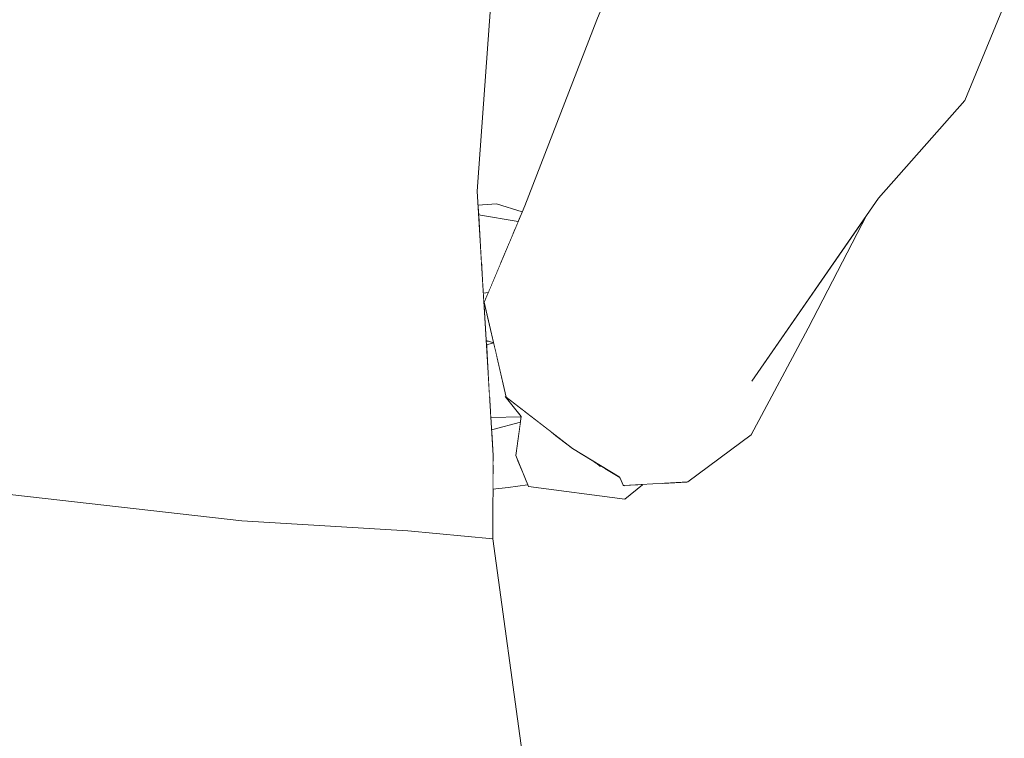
# Model space of a CAD drawing. Header units: millimetres. Extents: x 0 to 650, y -1 to 707.
# Tile 97 of 131: x 480.31 to 483.68, y 345.37 to 347.83. Entities that reach past the tile are written whole.
import ezdxf
from ezdxf.xclip import XClip

# ---------------------------------------------------------------- set-up
doc = ezdxf.new("R2010")
doc.units = ezdxf.units.MM
doc.header["$MEASUREMENT"] = 0
doc.header["$XCLIPFRAME"] = 0
doc.linetypes.add('Wipeout_Contour', pattern=[1000, 0, -1000])
doc.layers.add('Interior - Mobiliário .ARQ', color=7, linetype='Continuous')

# ---------------------------------------------------------------- blocks, each defined once
blk = doc.blocks.new('Desenho_2_2', base_point=(960.5741, 336.178))
at = {"color": 254, "linetype": 'Wipeout_Contour', "lineweight": 0, "ltscale": 1783.976754}
blk.add_wipeout([(482.2847, 347.8257), (482.4995, 347.4404), (482.4438, 348.1354)], dxfattribs=at).dxf.layer = 'Interior - Mobiliário .ARQ'
at = {"color": 254, "linetype": 'Wipeout_Contour', "lineweight": 0, "ltscale": 2970.055645}
blk.add_wipeout([(481.8796, 347.1783), (481.8808, 347.1592), (482.0163, 347.1361), (482.03, 347.1686), (481.9422, 347.1966)], dxfattribs=at).dxf.layer = 'Interior - Mobiliário .ARQ'
at = {"color": 254, "linetype": 'Wipeout_Contour', "lineweight": 0, "ltscale": 1783.334545}
blk.add_wipeout([(482.5532, 346.5424), (482.8151, 346.5903), (483.248, 347.2161)], dxfattribs=at).dxf.layer = 'Interior - Mobiliário .ARQ'
at = {"color": 254, "linetype": 'Wipeout_Contour', "lineweight": 0, "ltscale": 2375.447256}
blk.add_wipeout([(481.8989, 346.8582), (481.9067, 346.7292), (481.9326, 346.7212), (481.9017, 346.8544)], dxfattribs=at).dxf.layer = 'Interior - Mobiliário .ARQ'
at = {"color": 254, "linetype": 'Wipeout_Contour', "lineweight": 0, "ltscale": 2374.602263}
blk.add_wipeout([(482.027, 346.4702), (482.0083, 346.3365), (482.1301, 346.4161), (482.1197, 346.4241)], dxfattribs=at).dxf.layer = 'Interior - Mobiliário .ARQ'
at = {"color": 254, "linetype": 'Wipeout_Contour', "lineweight": 0, "ltscale": 3562.359527}
blk.add_wipeout([(482.3132, 346.2918), (482.2249, 346.2676), (482.3811, 346.1869), (482.4411, 346.2366), (482.3792, 346.2328), (482.3649, 346.2587)], dxfattribs=at).dxf.layer = 'Interior - Mobiliário .ARQ'
at = {"color": 254, "linetype": 'Wipeout_Contour', "lineweight": 0, "ltscale": 1780.519668}
blk.add_wipeout([(481.9299, 346.2355), (481.9816, 346.2271), (481.93, 346.2673)], dxfattribs=at).dxf.layer = 'Interior - Mobiliário .ARQ'
at = {"color": 254, "linetype": 'Wipeout_Contour', "lineweight": 0, "ltscale": 1784.625847}
blk.add_wipeout([(482.4995, 347.4404), (482.7137, 347.7331), (482.4438, 348.1354)], dxfattribs=at).dxf.layer = 'Interior - Mobiliário .ARQ'
at = {"color": 254, "linetype": 'Wipeout_Contour', "lineweight": 0, "ltscale": 2375.881287}
blk.add_wipeout([(481.9992, 347.0953), (481.8826, 347.1284), (481.884, 347.1061), (481.9845, 347.0603)], dxfattribs=at).dxf.layer = 'Interior - Mobiliário .ARQ'
at = {"color": 254, "linetype": 'Wipeout_Contour', "lineweight": 0, "ltscale": 1781.869168}
blk.add_wipeout([(481.9145, 346.8936), (481.8969, 346.8916), (481.8989, 346.8582)], dxfattribs=at).dxf.layer = 'Interior - Mobiliário .ARQ'
at = {"color": 254, "linetype": 'Wipeout_Contour', "lineweight": 0, "ltscale": 2968.373537}
blk.add_wipeout([(481.9076, 346.7142), (481.9116, 346.6469), (481.9426, 346.6783), (481.9403, 346.6881), (481.9327, 346.7211)], dxfattribs=at).dxf.layer = 'Interior - Mobiliário .ARQ'
at = {"color": 254, "linetype": 'Wipeout_Contour', "lineweight": 0, "ltscale": 2374.648736}
blk.add_wipeout([(481.9733, 346.5461), (482.027, 346.4702), (482.0246, 346.4979), (481.9756, 346.5359)], dxfattribs=at).dxf.layer = 'Interior - Mobiliário .ARQ'
at = {"color": 254, "linetype": 'Wipeout_Contour', "lineweight": 0, "ltscale": 2968.456864}
blk.add_wipeout([(482.2249, 346.2676), (482.3132, 346.2918), (482.3017, 346.2989), (482.2855, 346.3089), (482.2756, 346.315)], dxfattribs=at).dxf.layer = 'Interior - Mobiliário .ARQ'
at = {"color": 254, "linetype": 'Wipeout_Contour', "lineweight": 0, "ltscale": 1780.615294}
blk.add_wipeout([(481.9298, 346.2211), (481.9816, 346.2271), (481.9299, 346.2355)], dxfattribs=at).dxf.layer = 'Interior - Mobiliário .ARQ'
at = {"color": 254, "linetype": 'Wipeout_Contour', "lineweight": 0, "ltscale": 1784.108324}
blk.add_wipeout([(482.7137, 347.7331), (482.4995, 347.4404), (482.8565, 347.2501)], dxfattribs=at).dxf.layer = 'Interior - Mobiliário .ARQ'
at = {"color": 254, "linetype": 'Wipeout_Contour', "lineweight": 0, "ltscale": 2375.452981}
blk.add_wipeout([(481.884, 347.1061), (481.8908, 346.9932), (481.9572, 346.9953), (481.9845, 347.0603)], dxfattribs=at).dxf.layer = 'Interior - Mobiliário .ARQ'
at = {"color": 254, "linetype": 'Wipeout_Contour', "lineweight": 0, "ltscale": 2375.323234}
blk.add_wipeout([(481.8948, 346.9266), (481.8969, 346.8916), (481.9145, 346.8936), (481.926, 346.9209)], dxfattribs=at).dxf.layer = 'Interior - Mobiliário .ARQ'
at = {"color": 254, "linetype": 'Wipeout_Contour', "lineweight": 0, "ltscale": 2374.699592}
blk.add_wipeout([(481.9426, 346.6783), (481.9116, 346.6469), (481.9184, 346.5351), (481.972, 346.5381)], dxfattribs=at).dxf.layer = 'Interior - Mobiliário .ARQ'
at = {"color": 254, "linetype": 'Wipeout_Contour', "lineweight": 0, "ltscale": 1781.382792}
blk.add_wipeout([(482.0394, 346.4865), (482.027, 346.4702), (482.1197, 346.4241)], dxfattribs=at).dxf.layer = 'Interior - Mobiliário .ARQ'
at = {"color": 254, "linetype": 'Wipeout_Contour', "lineweight": 0, "ltscale": 2968.388694}
blk.add_wipeout([(482.2019, 346.3603), (482.1369, 346.4108), (482.2249, 346.2676), (482.2756, 346.315), (482.2171, 346.3511)], dxfattribs=at).dxf.layer = 'Interior - Mobiliário .ARQ'
at = {"color": 254, "linetype": 'Wipeout_Contour', "lineweight": 0, "ltscale": 1785.077797}
blk.add_wipeout([(482.8565, 347.2501), (483.1681, 347.5491), (482.7137, 347.7331)], dxfattribs=at).dxf.layer = 'Interior - Mobiliário .ARQ'
at = {"color": 254, "linetype": 'Wipeout_Contour', "lineweight": 0, "ltscale": 2375.692748}
blk.add_wipeout([(481.8813, 347.1504), (481.8826, 347.1284), (481.9992, 347.0953), (482.0051, 347.1093)], dxfattribs=at).dxf.layer = 'Interior - Mobiliário .ARQ'
at = {"color": 254, "linetype": 'Wipeout_Contour', "lineweight": 0, "ltscale": 2375.649391}
blk.add_wipeout([(481.8908, 346.9932), (481.8948, 346.9266), (481.926, 346.9209), (481.9572, 346.9953)], dxfattribs=at).dxf.layer = 'Interior - Mobiliário .ARQ'
at = {"color": 254, "linetype": 'Wipeout_Contour', "lineweight": 0, "ltscale": 1781.357645}
blk.add_wipeout([(482.0394, 346.4865), (482.0265, 346.4964), (482.027, 346.4702)], dxfattribs=at).dxf.layer = 'Interior - Mobiliário .ARQ'
at = {"color": 254, "linetype": 'Wipeout_Contour', "lineweight": 0, "ltscale": 1780.920146}
blk.add_wipeout([(482.2249, 346.2676), (482.051, 346.2301), (482.3811, 346.1869)], dxfattribs=at).dxf.layer = 'Interior - Mobiliário .ARQ'
at = {"color": 254, "linetype": 'Wipeout_Contour', "lineweight": 0, "ltscale": 1785.826593}
blk.add_wipeout([(483.1681, 347.5491), (483.2763, 347.9013), (482.8548, 347.9779)], dxfattribs=at).dxf.layer = 'Interior - Mobiliário .ARQ'
at = {"color": 254, "linetype": 'Wipeout_Contour', "lineweight": 0, "ltscale": 1781.580847}
blk.add_wipeout([(481.8808, 347.1592), (482.0051, 347.1093), (482.0163, 347.1361)], dxfattribs=at).dxf.layer = 'Interior - Mobiliário .ARQ'
at = {"color": 254, "linetype": 'Wipeout_Contour', "lineweight": 0, "ltscale": 1781.743338}
blk.add_wipeout([(482.3792, 346.2328), (482.5532, 346.5424), (482.3755, 346.2349)], dxfattribs=at).dxf.layer = 'Interior - Mobiliário .ARQ'
at = {"color": 254, "linetype": 'Wipeout_Contour', "lineweight": 0, "ltscale": 1780.688878}
blk.add_wipeout([(482.051, 346.2301), (482.2249, 346.2676), (482.1369, 346.4108)], dxfattribs=at).dxf.layer = 'Interior - Mobiliário .ARQ'
at = {"color": 254, "linetype": 'Wipeout_Contour', "lineweight": 0, "ltscale": 1785.393608}
blk.add_wipeout([(482.8548, 347.9779), (482.7137, 347.7331), (483.1681, 347.5491)], dxfattribs=at).dxf.layer = 'Interior - Mobiliário .ARQ'
at = {"color": 254, "linetype": 'Wipeout_Contour', "lineweight": 0, "ltscale": 1786.864526}
blk.add_wipeout([(483.5434, 347.5494), (483.6778, 347.8756), (483.2763, 347.9013)], dxfattribs=at).dxf.layer = 'Interior - Mobiliário .ARQ'
at = {"color": 254, "linetype": 'Wipeout_Contour', "lineweight": 0, "ltscale": 1781.761239}
blk.add_wipeout([(482.3649, 346.2587), (482.5532, 346.5424), (482.3615, 346.2638)], dxfattribs=at).dxf.layer = 'Interior - Mobiliário .ARQ'
at = {"color": 254, "linetype": 'Wipeout_Contour', "lineweight": 0, "ltscale": 2374.453282}
blk.add_wipeout([(482.1301, 346.4161), (482.0083, 346.3365), (482.051, 346.2301), (482.1315, 346.415)], dxfattribs=at).dxf.layer = 'Interior - Mobiliário .ARQ'
at = {"color": 254, "linetype": 'Wipeout_Contour', "lineweight": 0, "ltscale": 1784.972779}
blk.add_wipeout([(482.4438, 348.1354), (482.7137, 347.7331), (482.8548, 347.9779)], dxfattribs=at).dxf.layer = 'Interior - Mobiliário .ARQ'
at = {"color": 254, "linetype": 'Wipeout_Contour', "lineweight": 0, "ltscale": 1786.025413}
blk.add_wipeout([(483.2763, 347.9013), (483.1681, 347.5491), (483.5434, 347.5494)], dxfattribs=at).dxf.layer = 'Interior - Mobiliário .ARQ'
at = {"color": 254, "linetype": 'Wipeout_Contour', "lineweight": 0, "ltscale": 1781.75842}
blk.add_wipeout([(482.3649, 346.2587), (482.3755, 346.2349), (482.5532, 346.5424)], dxfattribs=at).dxf.layer = 'Interior - Mobiliário .ARQ'
at = {"color": 254, "linetype": 'Wipeout_Contour', "lineweight": 0, "ltscale": 2968.387632}
blk.add_wipeout([(481.9298, 346.4256), (481.9258, 346.4121), (481.9303, 346.3368), (482.0175, 346.4022), (482.0242, 346.4503)], dxfattribs=at).dxf.layer = 'Interior - Mobiliário .ARQ'
at = {"color": 254, "linetype": 'Wipeout_Contour', "lineweight": 0, "ltscale": 1784.517219}
blk.add_wipeout([(483.1681, 347.5491), (482.8565, 347.2501), (483.248, 347.2161)], dxfattribs=at).dxf.layer = 'Interior - Mobiliário .ARQ'
at = {"color": 254, "linetype": 'Wipeout_Contour', "lineweight": 0, "ltscale": 2374.409311}
blk.add_wipeout([(481.9208, 346.4947), (481.9225, 346.4661), (482.0267, 346.4681), (481.972, 346.5381)], dxfattribs=at).dxf.layer = 'Interior - Mobiliário .ARQ'
at = {"color": 254, "linetype": 'Wipeout_Contour', "lineweight": 0, "ltscale": 2966.812461}
blk.add_wipeout([(481.9302, 346.3038), (482.0153, 346.3191), (482.0083, 346.3365), (482.0175, 346.4022), (481.9303, 346.3291)], dxfattribs=at).dxf.layer = 'Interior - Mobiliário .ARQ'
at = {"color": 254, "linetype": 'Wipeout_Contour', "lineweight": 0, "ltscale": 1786.24635}
blk.add_wipeout([(483.5434, 347.5494), (483.1681, 347.5491), (483.248, 347.2161)], dxfattribs=at).dxf.layer = 'Interior - Mobiliário .ARQ'
at = {"color": 254, "linetype": 'Wipeout_Contour', "lineweight": 0, "ltscale": 1781.37174}
blk.add_wipeout([(481.972, 346.5381), (481.9184, 346.5351), (481.9208, 346.4947)], dxfattribs=at).dxf.layer = 'Interior - Mobiliário .ARQ'
at = {"color": 254, "linetype": 'Wipeout_Contour', "lineweight": 0, "ltscale": 1780.127772}
blk.add_wipeout([(481.9816, 346.2271), (482.0486, 346.236), (482.0264, 346.2914)], dxfattribs=at).dxf.layer = 'Interior - Mobiliário .ARQ'
at = {"layer": 'Interior - Mobiliário .ARQ', "color": 7, "linetype": 'Continuous', "lineweight": 0}
blk.add_line((483.6778, 347.8756), (483.5434, 347.5494), dxfattribs=at)
at = {"color": 254, "linetype": 'Wipeout_Contour', "lineweight": 0, "ltscale": 1784.218386}
blk.add_wipeout([(482.8565, 347.2501), (482.5532, 346.5424), (483.248, 347.2161)], dxfattribs=at).dxf.layer = 'Interior - Mobiliário .ARQ'
at = {"color": 254, "linetype": 'Wipeout_Contour', "lineweight": 0, "ltscale": 2967.713892}
blk.add_wipeout([(481.93, 346.2673), (481.9816, 346.2271), (482.0264, 346.2914), (482.0153, 346.3191), (481.9302, 346.3038)], dxfattribs=at).dxf.layer = 'Interior - Mobiliário .ARQ'
at = {"layer": 'Interior - Mobiliário .ARQ', "color": 7, "linetype": 'Continuous', "lineweight": 0}
for p, q in [((483.5434, 347.5494), (483.248, 347.2161)), ((482.051, 346.2301), (482.0083, 346.3365)), ((482.0486, 346.236), (481.9816, 346.2271))]:
    blk.add_line(p, q, dxfattribs=at)
at = {"color": 254, "linetype": 'Wipeout_Contour', "lineweight": 0, "ltscale": 1780.184992}
blk.add_wipeout([(481.8759, 347.2399), (481.9291, 346.0514), (481.9303, 346.3368)], dxfattribs=at).dxf.layer = 'Interior - Mobiliário .ARQ'
at = {"color": 254, "linetype": 'Wipeout_Contour', "lineweight": 0, "ltscale": 1782.897535}
blk.add_wipeout([(482.4141, 346.6887), (482.5532, 346.5424), (482.8565, 347.2501)], dxfattribs=at).dxf.layer = 'Interior - Mobiliário .ARQ'
at = {"color": 254, "linetype": 'Wipeout_Contour', "lineweight": 0, "ltscale": 1783.791594}
blk.add_wipeout([(482.4995, 347.4404), (482.4141, 346.6887), (482.8565, 347.2501)], dxfattribs=at).dxf.layer = 'Interior - Mobiliário .ARQ'
at = {"color": 254, "linetype": 'Wipeout_Contour', "lineweight": 0, "ltscale": 1779.80193}
blk.add_wipeout([(481.8759, 347.2399), (481.6391, 346.0794), (481.9291, 346.0514)], dxfattribs=at).dxf.layer = 'Interior - Mobiliário .ARQ'
at = {"layer": 'Interior - Mobiliário .ARQ', "color": 7, "linetype": 'Continuous', "lineweight": 0}
for p, q in [((481.925, 346.4244), (481.9298, 346.4256)), ((481.9298, 346.2211), (481.9816, 346.2271))]:
    blk.add_line(p, q, dxfattribs=at)
at = {"color": 254, "linetype": 'Wipeout_Contour', "lineweight": 0, "ltscale": 1782.23526}
blk.add_wipeout([(482.4995, 347.4404), (482.1622, 346.8508), (482.4141, 346.6887)], dxfattribs=at).dxf.layer = 'Interior - Mobiliário .ARQ'
at = {"color": 254, "linetype": 'Wipeout_Contour', "lineweight": 0, "ltscale": 1781.464139}
blk.add_wipeout([(481.6513, 347.2627), (481.6391, 346.0794), (481.8759, 347.2399)], dxfattribs=at).dxf.layer = 'Interior - Mobiliário .ARQ'
at = {"color": 254, "linetype": 'Wipeout_Contour', "lineweight": 0, "ltscale": 2378.414699}
blk.add_wipeout([(482.9462, 346.7798), (482.8151, 346.5903), (483.0079, 346.7715), (483.2081, 347.1583)], dxfattribs=at).dxf.layer = 'Interior - Mobiliário .ARQ'
at = {"color": 254, "linetype": 'Wipeout_Contour', "lineweight": 0, "ltscale": 1778.393026}
blk.add_wipeout([(481.9291, 346.0514), (481.6924, 345.1409), (482.0468, 345.2005)], dxfattribs=at).dxf.layer = 'Interior - Mobiliário .ARQ'
at = {"color": 254, "linetype": 'Wipeout_Contour', "lineweight": 0, "ltscale": 1783.333011}
blk.add_wipeout([(482.1622, 346.8508), (482.4995, 347.4404), (482.2847, 347.8257)], dxfattribs=at).dxf.layer = 'Interior - Mobiliário .ARQ'
at = {"color": 254, "linetype": 'Wipeout_Contour', "lineweight": 0, "ltscale": 1778.844832}
blk.add_wipeout([(481.6513, 347.2627), (481.0721, 346.1135), (481.6391, 346.0794)], dxfattribs=at).dxf.layer = 'Interior - Mobiliário .ARQ'
at = {"color": 254, "linetype": 'Wipeout_Contour', "lineweight": 0, "ltscale": 1781.185015}
blk.add_wipeout([(482.4141, 346.6887), (482.2019, 346.3603), (482.3615, 346.2638)], dxfattribs=at).dxf.layer = 'Interior - Mobiliário .ARQ'
at = {"layer": 'Interior - Mobiliário .ARQ', "color": 7, "linetype": 'Continuous', "lineweight": 0}
for p, q in [((482.2855, 346.3089), (482.2953, 346.3002)), ((482.2953, 346.3002), (482.3017, 346.2989))]:
    blk.add_line(p, q, dxfattribs=at)
at = {"color": 254, "linetype": 'Wipeout_Contour', "lineweight": 0, "ltscale": 1782.55047}
blk.add_wipeout([(482.0389, 347.1899), (482.1622, 346.8508), (482.2847, 347.8257)], dxfattribs=at).dxf.layer = 'Interior - Mobiliário .ARQ'
at = {"color": 254, "linetype": 'Wipeout_Contour', "lineweight": 0, "ltscale": 1780.419033}
blk.add_wipeout([(481.1136, 347.3166), (481.0721, 346.1135), (481.6513, 347.2627)], dxfattribs=at).dxf.layer = 'Interior - Mobiliário .ARQ'
at = {"color": 254, "linetype": 'Wipeout_Contour', "lineweight": 0, "ltscale": 1782.214602}
blk.add_wipeout([(482.3615, 346.2638), (482.5532, 346.5424), (482.4141, 346.6887)], dxfattribs=at).dxf.layer = 'Interior - Mobiliário .ARQ'
at = {"color": 254, "linetype": 'Wipeout_Contour', "lineweight": 0, "ltscale": 1779.494605}
blk.add_wipeout([(481.9291, 346.0514), (481.6391, 346.0794), (481.6924, 345.1409)], dxfattribs=at).dxf.layer = 'Interior - Mobiliário .ARQ'
at = {"layer": 'Interior - Mobiliário .ARQ', "color": 7, "linetype": 'Continuous', "lineweight": 0}
for p, q in [((482.5208, 348.386), (482.2847, 347.8257)), ((481.9291, 346.0514), (481.9303, 346.3368)), ((482.0468, 345.2005), (481.9291, 346.0514))]:
    blk.add_line(p, q, dxfattribs=at)
at = {"color": 254, "linetype": 'Wipeout_Contour', "lineweight": 0, "ltscale": 1777.4004}
blk.add_wipeout([(480.1552, 346.2176), (481.0721, 346.1135), (480.2788, 347.3945)], dxfattribs=at).dxf.layer = 'Interior - Mobiliário .ARQ'
at = {"color": 254, "linetype": 'Wipeout_Contour', "lineweight": 0, "ltscale": 1781.401475}
blk.add_wipeout([(481.9756, 346.5359), (482.2019, 346.3603), (482.4141, 346.6887)], dxfattribs=at).dxf.layer = 'Interior - Mobiliário .ARQ'
at = {"layer": 'Interior - Mobiliário .ARQ', "color": 7, "linetype": 'Continuous', "lineweight": 0}
for p, q in [((482.0267, 346.4681), (481.9225, 346.4661)), ((482.0242, 346.4503), (481.9298, 346.4256)), ((482.027, 346.4702), (482.0083, 346.3365)), ((482.3615, 346.2638), (482.2019, 346.3603))]:
    blk.add_line(p, q, dxfattribs=at)
at = {"color": 254, "linetype": 'Wipeout_Contour', "lineweight": 0, "ltscale": 1778.661244}
blk.add_wipeout([(481.1136, 347.3166), (480.2788, 347.3945), (481.0721, 346.1135)], dxfattribs=at).dxf.layer = 'Interior - Mobiliário .ARQ'
at = {"color": 254, "linetype": 'Wipeout_Contour', "lineweight": 0, "ltscale": 1781.700231}
blk.add_wipeout([(482.4141, 346.6887), (482.1622, 346.8508), (481.9756, 346.5359)], dxfattribs=at).dxf.layer = 'Interior - Mobiliário .ARQ'
at = {"color": 254, "linetype": 'Wipeout_Contour', "lineweight": 0, "ltscale": 1779.444875}
blk.add_wipeout([(480.3238, 348.0847), (480.2788, 347.3945), (481.1136, 347.3166)], dxfattribs=at).dxf.layer = 'Interior - Mobiliário .ARQ'
at = {"color": 254, "linetype": 'Wipeout_Contour', "lineweight": 0, "ltscale": 1781.779188}
blk.add_wipeout([(482.1622, 346.8508), (481.9004, 346.8601), (481.9756, 346.5359)], dxfattribs=at).dxf.layer = 'Interior - Mobiliário .ARQ'
at = {"color": 254, "linetype": 'Wipeout_Contour', "lineweight": 0, "ltscale": 1781.799554}
blk.add_wipeout([(482.3792, 346.2328), (482.5959, 346.246), (482.8151, 346.5903)], dxfattribs=at).dxf.layer = 'Interior - Mobiliário .ARQ'
at = {"color": 254, "linetype": 'Wipeout_Contour', "lineweight": 0, "ltscale": 1775.456603}
blk.add_wipeout([(480.0468, 345.2709), (481.0954, 345.0435), (480.1552, 346.2176)], dxfattribs=at).dxf.layer = 'Interior - Mobiliário .ARQ'
at = {"layer": 'Interior - Mobiliário .ARQ', "color": 7, "linetype": 'Continuous', "lineweight": 0}
for p, q in [((481.9326, 346.7212), (481.9067, 346.7292)), ((481.9148, 346.7267), (481.9069, 346.7255)), ((481.9327, 346.7211), (481.9076, 346.7142)), ((481.972, 346.5381), (482.027, 346.4702)), ((482.2019, 346.3603), (481.9756, 346.5359))]:
    blk.add_line(p, q, dxfattribs=at)
at = {"color": 254, "linetype": 'Wipeout_Contour', "lineweight": 0, "ltscale": 1780.300503}
blk.add_wipeout([(481.1136, 347.3166), (481.1657, 348.0271), (480.3238, 348.0847)], dxfattribs=at).dxf.layer = 'Interior - Mobiliário .ARQ'
at = {"color": 254, "linetype": 'Wipeout_Contour', "lineweight": 0, "ltscale": 1781.464763}
blk.add_wipeout([(481.9004, 346.8601), (482.1622, 346.8508), (482.0389, 347.1899)], dxfattribs=at).dxf.layer = 'Interior - Mobiliário .ARQ'
at = {"color": 254, "linetype": 'Wipeout_Contour', "lineweight": 0, "ltscale": 1782.500682}
blk.add_wipeout([(482.8151, 346.5903), (482.5532, 346.5424), (482.3792, 346.2328)], dxfattribs=at).dxf.layer = 'Interior - Mobiliário .ARQ'
at = {"color": 254, "linetype": 'Wipeout_Contour', "lineweight": 0, "ltscale": 1776.492263}
blk.add_wipeout([(481.0721, 346.1135), (480.1552, 346.2176), (481.0954, 345.0435)], dxfattribs=at).dxf.layer = 'Interior - Mobiliário .ARQ'
at = {"layer": 'Interior - Mobiliário .ARQ', "color": 7, "linetype": 'Continuous', "lineweight": 0}
for p, q in [((482.2847, 347.8257), (482.0389, 347.1899)), ((481.9422, 347.1966), (481.8788, 347.1916)), ((482.0389, 347.1899), (481.9004, 346.8601)), ((482.03, 347.1686), (481.9422, 347.1966)), ((482.0163, 347.1361), (481.8808, 347.1592)), ((481.8969, 346.8916), (481.9145, 346.8936)), ((481.9756, 346.5359), (481.9004, 346.8601)), ((482.3635, 346.2608), (482.2171, 346.3511)), ((482.3649, 346.2587), (482.3615, 346.2638)), ((482.3755, 346.2349), (482.3649, 346.2587)), ((482.3811, 346.1869), (482.051, 346.2301)), ((482.3755, 346.2349), (482.3764, 346.2334)), ((482.3792, 346.2328), (482.3764, 346.2334)), ((482.3811, 346.1869), (482.4411, 346.2366))]:
    blk.add_line(p, q, dxfattribs=at)
at = {"color": 254, "linetype": 'Wipeout_Contour', "lineweight": 0, "ltscale": 1781.076233}
blk.add_wipeout([(481.1657, 348.0271), (481.1136, 347.3166), (481.6513, 347.2627)], dxfattribs=at).dxf.layer = 'Interior - Mobiliário .ARQ'
at = {"color": 254, "linetype": 'Wipeout_Contour', "lineweight": 0, "ltscale": 1783.562144}
blk.add_wipeout([(482.8131, 346.4066), (483.0079, 346.7715), (482.8151, 346.5903)], dxfattribs=at).dxf.layer = 'Interior - Mobiliário .ARQ'
at = {"color": 254, "linetype": 'Wipeout_Contour', "lineweight": 0, "ltscale": 1778.407646}
blk.add_wipeout([(481.0721, 346.1135), (481.0954, 345.0435), (481.6391, 346.0794)], dxfattribs=at).dxf.layer = 'Interior - Mobiliário .ARQ'
at = {"layer": 'Interior - Mobiliário .ARQ', "color": 7, "linetype": 'Continuous', "lineweight": 0}
for p, q in [((483.0079, 346.7715), (483.2081, 347.1583)), ((480.1552, 346.2176), (481.0721, 346.1135))]:
    blk.add_line(p, q, dxfattribs=at)
at = {"color": 254, "linetype": 'Wipeout_Contour', "lineweight": 0, "ltscale": 1781.936708}
blk.add_wipeout([(481.6513, 347.2627), (481.7436, 348.0898), (481.1657, 348.0271)], dxfattribs=at).dxf.layer = 'Interior - Mobiliário .ARQ'
at = {"color": 254, "linetype": 'Wipeout_Contour', "lineweight": 0, "ltscale": 1782.102833}
blk.add_wipeout([(482.5959, 346.246), (482.8131, 346.4066), (482.8151, 346.5903)], dxfattribs=at).dxf.layer = 'Interior - Mobiliário .ARQ'
at = {"color": 254, "linetype": 'Wipeout_Contour', "lineweight": 0, "ltscale": 1777.1282}
blk.add_wipeout([(481.0954, 345.0435), (481.6924, 345.1409), (481.6391, 346.0794)], dxfattribs=at).dxf.layer = 'Interior - Mobiliário .ARQ'
at = {"layer": 'Interior - Mobiliário .ARQ', "color": 7, "linetype": 'Continuous', "lineweight": 0}
for p, q in [((483.248, 347.2161), (482.8151, 346.5903)), ((483.0079, 346.7715), (482.8131, 346.4066)), ((482.5959, 346.246), (482.8131, 346.4066)), ((482.3764, 346.2334), (482.5959, 346.246)), ((482.5931, 346.2453), (482.5106, 346.2408)), ((482.5931, 346.2453), (482.5959, 346.246)), ((481.0721, 346.1135), (481.6391, 346.0794)), ((481.9291, 346.0514), (481.6391, 346.0794))]:
    blk.add_line(p, q, dxfattribs=at)
at = {"color": 254, "linetype": 'Wipeout_Contour', "lineweight": 0, "ltscale": 1781.874868}
blk.add_wipeout([(481.7436, 348.0898), (481.6513, 347.2627), (481.8759, 347.2399)], dxfattribs=at).dxf.layer = 'Interior - Mobiliário .ARQ'
at = {"color": 254, "linetype": 'Wipeout_Contour', "lineweight": 0, "ltscale": 1782.778206}
blk.add_wipeout([(481.7436, 348.0898), (481.8759, 347.2399), (481.9302, 347.9844)], dxfattribs=at).dxf.layer = 'Interior - Mobiliário .ARQ'
at = {"layer": 'Interior - Mobiliário .ARQ', "color": 7, "linetype": 'Continuous', "lineweight": 0}
for q in [(481.9302, 347.9844), (481.9303, 346.3368)]:
    blk.add_line((481.8759, 347.2399), q, dxfattribs=at)

msp = doc.modelspace()

# ---------------------------------------------------------------- block references
at = {"color": 7, "linetype": 'Continuous', "lineweight": 0}
ref = msp.add_blockref('Desenho_2_2', (960.5741, 336.178), dxfattribs=at)
XClip(ref).set_block_clipping_path([(351.923237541, 325.8360772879), (633.5139366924, 392.5007536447)])

doc.saveas('drawing.dxf')
